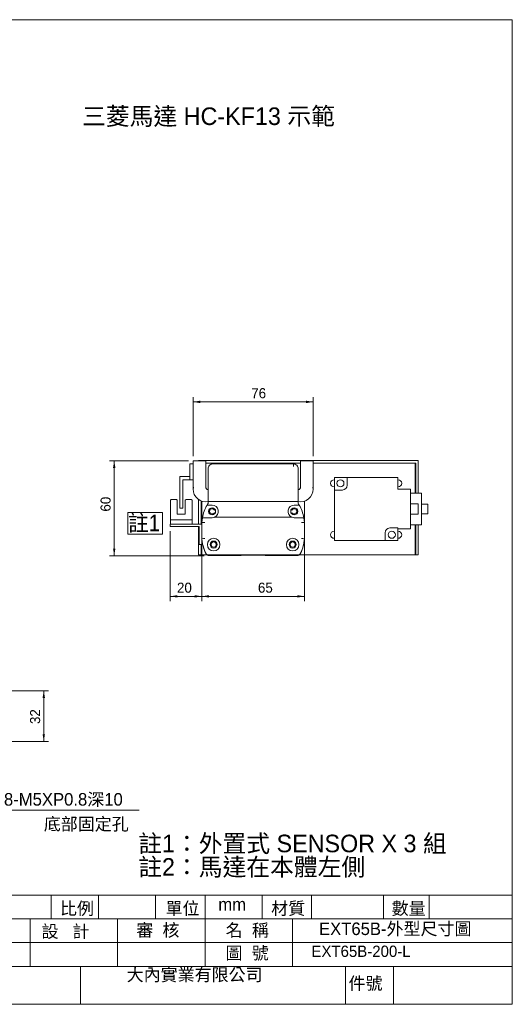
# Model space of a CAD drawing. Header units: millimetres. Extents: x 4 to 887, y 3 to 627.
# Tile 3 of 3: x 575 to 887, y 4 to 627. Entities that reach past the tile are written whole.
import ezdxf

# ---------------------------------------------------------------- set-up
doc = ezdxf.new("R2010")
doc.units = ezdxf.units.MM
doc.layers.add('BORDER', color=7, linetype='Continuous', lineweight=0)
doc.styles.add('SLDTEXTSTYLE0', font='swtxt.ttf', dxfattribs={"width": 0.993})
doc.styles.add('SLDTEXTSTYLE1', font='GOTHIC.TTF', dxfattribs={"width": 0.913})
doc.dimstyles.new('SLDDIMSTYLE0', dxfattribs={"dimtxt": 6.207103, "dimasz": 4.5, "dimexe": 0, "dimexo": 0.0625, "dimgap": 1.551776, "dimtad": 1, "dimtoh": 1, "dimdec": 3, "dimzin": 12, "dimdsep": 46, "dimtxsty": 'SLDTEXTSTYLE0', "dimsah": 1, "dimcen": 0.09, "dimadec": 0, "dimazin": 0, "dimtfac": 1, "dimtdec": 3, "dimtofl": 0, "dimtmove": 0, "dimatfit": 3, "dimfxl": 0, "dimtolj": 1, "dimtzin": 12, "dimarcsym": 0})

# ---------------------------------------------------------------- blocks, each defined once
blk = doc.blocks.new('SW_NOTE_0')
at = {"layer": 'BORDER', "color": 0, "insert": (0, 0.34), "char_height": 11.1125, "attachment_point": 1, "style": 'SLDTEXTSTYLE0'}
blk.add_mtext('三菱馬達 HC-KF13 示範', dxfattribs=at)
blk = doc.blocks.new('SW_NOTE_1')
at = {"layer": 'BORDER', "color": 0, "attachment_point": 1, "style": 'SLDTEXTSTYLE0'}
for s, insert, char_height in [('註1：外置式 SENSOR X 3 組', (0, 15.16), 11.1125), ('註2：馬達在本體左側', (0, 0.34), 11.113)]:
    blk.add_mtext(s, dxfattribs=dict(at, insert=insert, char_height=char_height))
blk = doc.blocks.new('*D10')
at = {"layer": 'BORDER'}
for p, q in [((542.81, 202.39), (593.72, 202.39)), ((590.72, 170.39), (590.72, 202.39)), ((542.81, 170.39), (593.72, 170.39))]:
    blk.add_line(p, q, dxfattribs=at)
for points in [[(590.72, 202.39), (589.97, 197.89), (591.47, 197.89)], [(590.72, 170.39), (591.47, 174.89), (589.97, 174.89)]]:
    blk.add_solid(points, dxfattribs=at)
at = {"layer": 'BORDER', "insert": (582.06, 181.38), "char_height": 6.35, "attachment_point": 1, "rotation": 90, "style": 'SLDTEXTSTYLE0'}
blk.add_mtext('32', dxfattribs=at)
blk = doc.blocks.new('SW_NOTE_2')
at = {"layer": 'BORDER', "color": 0}
for p, q in [((0, 0), (85.61, 0)), ((85.61, 0), (0, 0)), ((0, 0), (85.61, 0)), ((85.61, 0), (0, 0)), ((0, 0), (85.61, 0)), ((85.61, 0), (0, 0))]:
    blk.add_line(p, q, dxfattribs=at)
at = {"layer": 'BORDER', "color": 0, "insert": (0.01, 10.74), "char_height": 7.9375, "attachment_point": 1, "style": 'SLDTEXTSTYLE0'}
blk.add_mtext('8-M5XP0.8深10', dxfattribs=at)
blk = doc.blocks.new('*D25')
at = {"layer": 'BORDER'}
for p, q in [((685.24, 350.83), (685.24, 388.07)), ((761.24, 350.83), (761.24, 388.07)), ((685.24, 385.07), (761.24, 385.07))]:
    blk.add_line(p, q, dxfattribs=at)
for points in [[(685.24, 385.07), (689.74, 384.32), (689.74, 385.82)], [(761.24, 385.07), (756.74, 385.82), (756.74, 384.32)]]:
    blk.add_solid(points, dxfattribs=at)
at = {"layer": 'BORDER', "insert": (722.05, 393.73), "char_height": 6.35, "attachment_point": 1, "style": 'SLDTEXTSTYLE0'}
blk.add_mtext('76', dxfattribs=at)
blk = doc.blocks.new('*D26')
at = {"layer": 'BORDER'}
for p, q in [((690.74, 295.83), (690.74, 259.1)), ((755.74, 295.83), (755.74, 259.1)), ((690.74, 262.1), (755.74, 262.1))]:
    blk.add_line(p, q, dxfattribs=at)
for points in [[(690.74, 262.1), (695.24, 261.35), (695.24, 262.85)], [(755.74, 262.1), (751.24, 262.85), (751.24, 261.35)]]:
    blk.add_solid(points, dxfattribs=at)
at = {"layer": 'BORDER', "insert": (726.29, 270.76), "char_height": 6.35, "attachment_point": 1, "rotation": 0, "style": 'SLDTEXTSTYLE0'}
blk.add_mtext('65', dxfattribs=at)
blk = doc.blocks.new('*D27')
at = {"layer": 'BORDER'}
for p, q in [((670.74, 303.23), (670.74, 259.1)), ((690.74, 295.83), (690.74, 259.1)), ((670.74, 262.1), (690.74, 262.1))]:
    blk.add_line(p, q, dxfattribs=at)
for points in [[(670.74, 262.1), (675.24, 261.35), (675.24, 262.85)], [(690.74, 262.1), (686.24, 262.85), (686.24, 261.35)]]:
    blk.add_solid(points, dxfattribs=at)
at = {"layer": 'BORDER', "insert": (675.05, 270.76), "char_height": 6.35, "attachment_point": 1, "rotation": 0, "style": 'SLDTEXTSTYLE0'}
blk.add_mtext('20', dxfattribs=at)
blk = doc.blocks.new('*D28')
at = {"layer": 'BORDER'}
for p, q in [((682.24, 347.83), (632.31, 347.83)), ((635.31, 287.83), (635.31, 347.83)), ((692.28, 287.83), (632.31, 287.83))]:
    blk.add_line(p, q, dxfattribs=at)
for points in [[(635.31, 347.83), (634.56, 343.33), (636.06, 343.33)], [(635.31, 287.83), (636.06, 292.33), (634.56, 292.33)]]:
    blk.add_solid(points, dxfattribs=at)
at = {"layer": 'BORDER', "insert": (626.65, 315.71), "char_height": 6.35, "attachment_point": 1, "rotation": 90, "style": 'SLDTEXTSTYLE0'}
blk.add_mtext('60', dxfattribs=at)
blk = doc.blocks.new('SW_NOTE_5')
at = {"layer": 'BORDER', "color": 0}
for p, q in [((-0.01, 1.12), (-0.01, 14.7)), ((-0.01, 14.7), (21.76, 14.7)), ((21.76, 14.7), (21.76, 1.12)), ((21.76, 1.12), (-0.01, 1.12))]:
    blk.add_line(p, q, dxfattribs=at)
at = {"layer": 'BORDER', "color": 0, "insert": (0, 13.41), "char_height": 10.5, "attachment_point": 1, "style": 'SLDTEXTSTYLE1'}
blk.add_mtext('註1', dxfattribs=at)

msp = doc.modelspace()

# ---------------------------------------------------------------- linework, layer by layer
at = {"color": 7, "linetype": 'Continuous', "lineweight": 15}
for p, q in [((683.2442, 345.833), (685.2442, 345.833)), ((683.2442, 345.333), (683.2442, 345.833)), ((683.2442, 345.333), (683.2442, 336.333)), ((685.2442, 331.083), (685.2442, 347.833)), ((685.2442, 347.833), (693.2442, 347.833)), ((688.7442, 347.933), (688.7442, 347.833)), ((688.7442, 347.933), (755.7442, 347.933)), ((693.2442, 347.833), (693.2442, 331.333)), ((693.2442, 346.333), (753.2442, 346.333)), ((693.2442, 346.333), (753.2442, 346.333)), ((694.7442, 331.333), (694.7442, 342.833)), ((694.7442, 322.0979), (694.7442, 342.833)), ((697.7442, 345.833), (748.7442, 345.833)), ((748.7442, 345.833), (748.7442, 344.2467)), ((751.7442, 342.833), (751.7442, 322.0979)), ((753.2442, 331.333), (753.2442, 347.833)), ((753.2442, 347.833), (761.2442, 347.833)), ((755.7442, 347.933), (755.7442, 347.833)), ((755.7442, 347.933), (827.7442, 347.933)), ((761.2442, 347.833), (761.2442, 331.083)), ((761.2442, 346.333), (826.1442, 346.333)), ((761.2442, 346.333), (825.7442, 346.333)), ((825.7442, 346.333), (825.7442, 327.333)), ((826.1442, 346.333), (826.1442, 327.333)), ((827.7442, 347.933), (827.7442, 327.333)), ((676.7442, 337.833), (683.2442, 337.833)), ((676.7442, 318.333), (676.7442, 337.833)), ((683.2442, 335.833), (683.2442, 336.333)), ((774.7442, 337.3331), (774.7442, 329.333)), ((774.7442, 337.3331), (782.7442, 337.3331)), ((782.7442, 337.3331), (782.7442, 332.333)), ((782.7442, 337.3331), (814.7442, 337.3331)), ((814.7442, 329.833), (814.7442, 337.3331)), ((678.7442, 318.333), (678.7442, 335.833)), ((678.7442, 335.833), (683.2442, 335.833)), ((685.2442, 335.833), (683.2442, 335.833)), ((685.2442, 329.927), (685.2442, 330.583)), ((761.2442, 330.583), (761.2442, 329.927)), ((774.7442, 335.8465), (774.4807, 335.8465)), ((774.4807, 331.3465), (774.7442, 331.3465)), ((815.0076, 335.8465), (814.7442, 335.8465)), ((814.7442, 331.3465), (815.0076, 331.3465)), ((774.7442, 329.333), (774.7442, 297.333)), ((774.7442, 329.333), (779.7442, 329.333)), ((822.7442, 329.833), (814.7442, 329.833)), ((822.7442, 329.833), (822.7442, 304.833)), ((829.7442, 327.333), (822.7442, 327.333)), ((829.7442, 327.333), (829.7442, 307.333)), ((671.4442, 323.333), (670.9442, 322.833)), ((670.9442, 322.833), (670.9442, 310.433)), ((674.7442, 323.333), (671.4442, 323.333)), ((675.2442, 322.833), (674.7442, 323.333)), ((675.2442, 322.833), (675.2442, 314.033)), ((676.7442, 317.833), (676.7442, 318.333)), ((678.7442, 317.833), (676.7442, 317.833)), ((678.7442, 318.333), (678.7442, 317.833)), ((680.7442, 323.333), (680.2442, 322.833)), ((680.2442, 322.833), (680.2442, 314.033)), ((680.7442, 323.333), (684.0442, 323.333)), ((684.5442, 322.833), (684.0442, 323.333)), ((684.5442, 322.833), (684.5442, 310.433)), ((688.7442, 323.3127), (688.7442, 307.833)), ((690.3442, 322.4712), (690.3442, 307.833)), ((690.7442, 322.3277), (690.7442, 308.833)), ((695.3671, 319.833), (694.0999, 319.833)), ((694.7442, 321.4589), (694.7442, 322.0979)), ((696.3988, 319.833), (695.3671, 319.833)), ((696.3988, 319.833), (697.2442, 319.833)), ((696.7442, 322.083), (749.7442, 322.083)), ((749.2442, 319.833), (750.0895, 319.833)), ((751.1212, 319.833), (750.0895, 319.833)), ((752.3884, 319.833), (751.1212, 319.833)), ((751.7442, 322.0979), (751.7442, 321.4589)), ((755.7442, 322.3277), (755.7442, 308.833)), ((827.7442, 320.583), (822.7442, 320.583)), ((827.7442, 320.583), (827.7442, 314.083)), ((833.7442, 320.333), (829.7442, 320.333)), ((833.7442, 320.333), (833.7442, 314.333)), ((680.2442, 314.033), (675.2442, 314.033)), ((691.1197, 311.833), (693.1525, 311.833)), ((697.2442, 311.833), (693.1525, 311.833)), ((698.6361, 312.083), (747.8522, 312.083)), ((698.6731, 316.658), (699.1927, 316.958)), ((699.1927, 314.708), (698.6731, 315.008)), ((747.2956, 316.958), (747.8152, 316.658)), ((747.8152, 315.008), (747.2956, 314.708)), ((753.3358, 311.833), (749.2442, 311.833)), ((753.3358, 311.833), (755.3687, 311.833)), ((822.7442, 314.083), (827.7442, 314.083)), ((829.7442, 314.333), (833.7442, 314.333)), ((670.7442, 306.233), (670.7442, 307.833)), ((670.7442, 307.833), (671.7442, 307.833)), ((671.7442, 306.233), (670.7442, 306.233)), ((670.9442, 307.833), (670.9442, 310.433)), ((670.9442, 310.433), (671.9442, 310.433)), ((671.7442, 307.833), (690.7442, 307.833)), ((689.1442, 306.233), (671.7442, 306.233)), ((683.5442, 310.433), (671.9442, 310.433)), ((683.5442, 310.433), (684.5442, 310.433)), ((684.5442, 310.433), (684.5442, 307.833)), ((688.7442, 306.233), (688.7442, 288.333)), ((689.1442, 295.833), (689.1442, 306.233)), ((690.7442, 298.833), (690.7442, 308.833)), ((755.7442, 308.833), (755.7442, 308.833)), ((755.7442, 308.833), (755.7442, 308.833)), ((814.7442, 305.333), (809.7442, 305.333)), ((814.7442, 305.333), (814.7442, 304.833)), ((829.7442, 307.333), (822.7442, 307.333)), ((825.7442, 307.333), (825.7442, 288.333)), ((826.1442, 307.333), (826.1442, 288.333)), ((827.7442, 307.333), (827.7442, 288.333)), ((774.7442, 303.3196), (774.4807, 303.3196)), ((806.7442, 297.333), (806.7442, 302.333)), ((822.7442, 304.833), (814.7442, 304.833)), ((814.7442, 297.333), (814.7442, 304.833)), ((815.0076, 303.3196), (814.7442, 303.3196)), ((689.1442, 294.833), (689.1442, 295.833)), ((690.7442, 294.833), (689.1442, 294.833)), ((690.3442, 294.833), (690.3442, 288.333)), ((690.7442, 298.833), (690.7442, 298.833)), ((690.7442, 298.1235), (690.7442, 295.833)), ((690.7442, 295.833), (690.7442, 294.833)), ((690.7442, 294.833), (690.7442, 288.333)), ((755.7442, 298.833), (755.7442, 298.833)), ((755.7442, 298.833), (755.7442, 288.333)), ((774.4807, 298.8196), (774.7442, 298.8196)), ((806.7442, 297.333), (774.7442, 297.333)), ((814.7442, 297.333), (806.7442, 297.333)), ((814.7442, 298.8196), (815.0076, 298.8196)), ((688.7442, 288.333), (690.3442, 288.333)), ((690.7442, 289.933), (690.3442, 289.933)), ((690.3442, 288.333), (690.7442, 288.333)), ((690.7442, 288.333), (693.9579, 288.333)), ((751.4595, 288.333), (695.0288, 288.333)), ((715.4442, 287.833), (695.2808, 287.833)), ((715.4442, 287.833), (715.7442, 288.133)), ((715.7442, 288.133), (730.7442, 288.133)), ((730.7442, 288.133), (731.0442, 287.833)), ((751.2075, 287.833), (731.0442, 287.833)), ((752.5304, 288.333), (755.7442, 288.333)), ((755.7442, 288.333), (825.7442, 288.333)), ((826.1442, 289.933), (825.7442, 289.933)), ((825.7442, 288.333), (826.1442, 288.333)), ((826.1442, 288.333), (827.7442, 288.333))]:
    msp.add_line(p, q, dxfattribs=at)
at = {"color": 7, "linetype": 'Continuous', "lineweight": 15, "flags": 128}
for points in [[(690.7442, 308.833), (690.8873, 310.3451), (691.1197, 311.833)], [(698.6361, 312.083), (698.5275, 312.0445), (697.2442, 311.833)], [(755.3687, 311.833), (755.601, 310.3451), (755.7442, 308.833)], [(755.7442, 308.833), (755.7442, 307.5799), (755.7442, 306.3272), (755.7442, 305.0752), (755.7442, 303.8242), (755.7442, 302.5742), (755.7442, 301.3256), (755.7442, 300.0784), (755.7442, 298.833)]]:
    msp.add_lwpolyline(points, dxfattribs=at)
at = {"color": 7, "linetype": 'Continuous', "lineweight": 15}
for centre, radius in [((778.4807, 333.5965), 2.25), ((697.2442, 315.833), 2.25), ((749.2442, 315.833), 2.25), ((811.0076, 301.0696), 2.25), ((698.2442, 294.8331), 4), ((698.2442, 294.833), 2.25), ((698.2442, 294.833), 1.65), ((748.2442, 294.833), 4), ((748.2442, 294.833), 2.25), ((748.2442, 294.833), 1.65)]:
    msp.add_circle(centre, radius, dxfattribs=at)
for centre, radius, start, end in [((697.7442, 342.8331), 3, 89.999777, 180.0001874), ((748.7442, 342.833), 3, 359.999942, 90.0000936), ((685.2442, 330.833), 0.25, 270, 90), ((695.2442, 331.333), 2, 180, 255.522485), ((751.2442, 331.333), 2, 284.4775094, 0), ((761.2442, 330.833), 0.25, 90, 270), ((774.4807, 333.5965), 2.25, 90.0000002, 270.0000002), ((779.7442, 332.333), 3, 270.0000002, 0.0000002), ((815.0076, 333.5965), 2.25, 270.0000002, 90.0000002), ((693.2442, 329.927), 8, 180, 280.8069224), ((753.2442, 329.927), 8, 259.1930766, 0), ((715.693, 307.2339), 25, 149.7371534, 169.3990499), ((715.693, 307.2339), 25, 148.2068331, 149.7371534), ((692.7442, 321.4589), 2, 328.2068331, 0.0000002), ((696.1324, 374.2332), 52.1538, 268.4747503, 270.6721323), ((697.2442, 315.833), 4, 290.364135, 90.0000002), ((749.2442, 315.833), 4, 90.0000002, 249.6358654), ((750.356, 374.2333), 52.1538, 269.3278692, 271.5252482), ((753.7442, 321.4589), 2, 180.0000002, 211.7931673), ((730.7954, 307.2339), 25, 30.2628471, 31.7931673), ((730.7954, 307.2339), 25, 10.6009505, 30.2628471), ((715.693, 307.2339), 25, 169.3990498, 172.6303309), ((697.2442, 315.833), 1.65, 30, 330), ((749.2442, 315.833), 1.65, 210, 150), ((749.2441, 315.8326), 3.9995, 249.6346117, 270.0012216), ((730.7954, 307.2339), 25, 3.6675807, 10.6009508), ((693.4884, 342.7255), 34.0034, 265.3708787, 268.7458203), ((753, 342.7216), 33.9995, 271.2540977, 274.6294217), ((809.7442, 302.333), 3, 90.0000002, 180.0000002), ((774.4807, 301.0696), 2.25, 90.0000002, 270.0000002), ((815.0076, 301.0696), 2.25, 270.0000002, 90.0000002), ((715.693, 300.4322), 25, 183.6675807, 190.6765974), ((692.1943, 303.963), 5.3318, 254.2182618, 275.9188534), ((715.6929, 300.4322), 24.9999, 183.6696106, 206.0462101), ((715.693, 300.4322), 25, 194.9616265, 207.4409633), ((730.7954, 300.4322), 25, 333.9538089, 356.3303492), ((754.294, 303.963), 5.3319, 264.0811804, 285.7817044), ((730.7954, 300.4322), 25, 343.124007, 356.3324193), ((695.0288, 290.333), 2, 206.0461706, 270.0000003), ((695.2808, 289.833), 2, 207.4409633, 270), ((751.2075, 289.833), 2, 270, 332.5590367), ((751.4595, 290.333), 2, 270.0000001, 333.9538298), ((730.7954, 300.4322), 25, 332.5590367, 339.3842306)]:
    msp.add_arc(centre, radius, start, end, dxfattribs=at)
at = {"layer": 'BORDER', "color": 7}
for p, q in [((887.2812, 626.7568), (3.6292, 626.7568)), ((887.2812, 4.1297), (887.2812, 626.7568)), ((527.3794, 73.1297), (887.2812, 73.1297)), ((595.407, 73.1297), (595.407, 58.1297)), ((625.407, 73.1297), (625.407, 58.1297)), ((661.4925, 73.1297), (661.4925, 58.1297)), ((692.7666, 73.1297), (692.7666, 28.1297)), ((728.8521, 73.1297), (728.8521, 58.1297)), ((760.1262, 73.1297), (760.1262, 58.1297)), ((805.8345, 73.1297), (805.8345, 58.1297)), ((834.7029, 73.1297), (834.7029, 58.1297)), ((527.3794, 58.1297), (887.2812, 58.1297)), ((582.1044, 58.1297), (582.1044, 28.1297)), ((637.4355, 58.1297), (637.4355, 28.1297)), ((748.0977, 58.1297), (748.0977, 28.1297)), ((527.3794, 43.1297), (887.2812, 43.1297)), ((527.3794, 28.1297), (887.2812, 28.1297)), ((613.98, 28.1297), (613.98, 4.1297)), ((781.7775, 28.1297), (781.7775, 4.1297)), ((811.9704, 28.1297), (811.9704, 4.1297)), ((3.6292, 4.1297), (887.2812, 4.1297))]:
    msp.add_line(p, q, dxfattribs=at)

# ---------------------------------------------------------------- block references
at = {"layer": 'BORDER'}
for name, p in [('SW_NOTE_0', (614.9824, 570.9341)), ('SW_NOTE_5', (644.0366, 300.3578)), ('SW_NOTE_2', (565.5022, 126.973)), ('SW_NOTE_1', (650.496, 96.2301))]:
    msp.add_blockref(name, p, dxfattribs=at)

# ---------------------------------------------------------------- texts
at = {"layer": 'BORDER', "attachment_point": 1, "style": 'SLDTEXTSTYLE0'}
for s, insert, char_height in [('底部固定孔', (590.7246, 122.0974), 7.9375), ('比例', (600.9633, 68.7363), 7.9375), ('單位', (667.7773, 68.7363), 7.9375), ('mm', (701.1876, 71.3178), 7.9375), ('材質', (734.6584, 68.7363), 7.9375), ('數量', (810.9287, 68.7363), 7.9375), ('審  核', (649.2638, 54.963), 7.9375), ('名  稱', (705.8443, 54.963), 7.9375), ('EXT65B-{\\fPMingLiU|b0|i0|c136|p18;外型尺寸圖}', (764.9139, 55.8603), 7.9375), ('設   計', (589.2849, 54.2121), 7.9375), ('圖  號', (705.7615, 40.5178), 7.9375), ('EXT65B-200-L', (760.1338, 41.2323), 7.14375), ('{\\fPMingLiU|b0|i0|c136|p18;大內實業有限公司}', (643.1828, 26.8151), 7.9375), ('件號', (783.6238, 21.3536), 7.9375)]:
    msp.add_mtext(s, dxfattribs=dict(at, insert=insert, char_height=char_height))

# ---------------------------------------------------------------- dimensions: what is measured, and where the dimension line sits
at = {"layer": 'BORDER'}
dim = msp.add_linear_dim(base=(761.2442, 385.0682), p1=(685.2442, 347.833), p2=(761.2442, 347.833), dimstyle='SLDDIMSTYLE0', dxfattribs=at)
dim.commit()
dim.dimension.update_dxf_attribs({"geometry": '*D25', "text_midpoint": (728.2486, 385.0682), "dimtype": 160})
for base, p1, p2, angle, picture, middle in [((635.3068, 347.833), (695.2808, 287.833), (685.2442, 347.833), 90, '*D28', (635.3068, 321.4018)), ((690.7442, 262.1019), (670.7442, 306.233), (690.7442, 298.833), 0.0000002, '*D27', (680.7373, 262.1019)), ((755.7442, 262.1019), (690.7442, 298.833), (755.7442, 298.833), 0.0000002, '*D26', (732.4888, 262.1019)), ((590.7246, 202.3893), (539.8099, 170.3893), (539.8099, 202.3893), 90, '*D10', (590.7246, 187.5802))]:
    dim = msp.add_linear_dim(base=base, p1=p1, p2=p2, angle=angle, dimstyle='SLDDIMSTYLE0', dxfattribs=at)
    dim.commit()
    dim.dimension.update_dxf_attribs({"geometry": picture, "text_midpoint": middle, "dimtype": 160})

doc.saveas('drawing.dxf')
